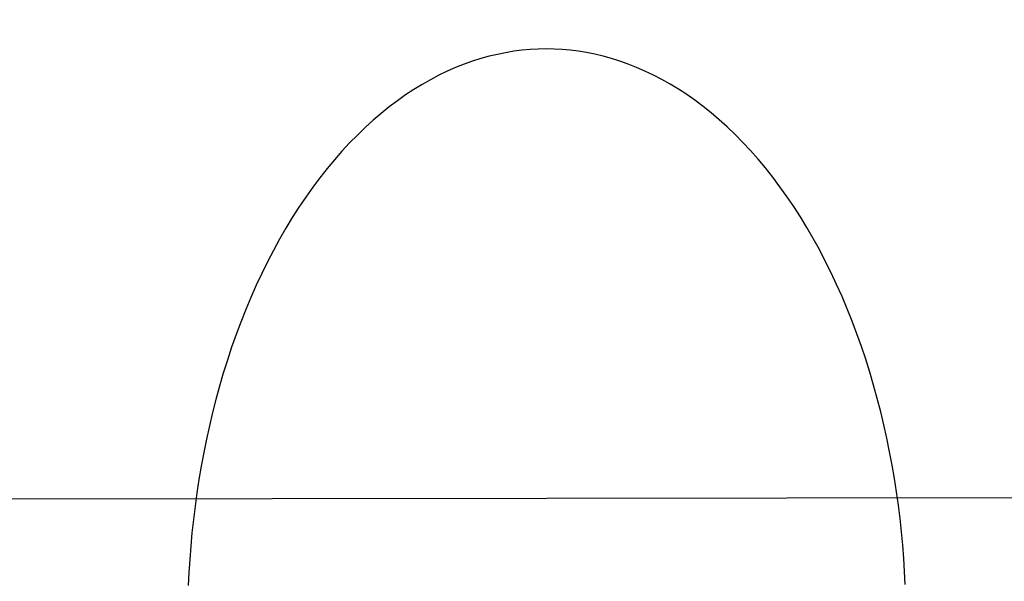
# Model space of a CAD drawing. Header units: millimetres. Extents: x -2852 to 102, y -106 to 97.
# Tile 159 of 256: x -2167 to -2155, y -4 to 3. Entities that reach past the tile are written whole.
import ezdxf

# ---------------------------------------------------------------- set-up
doc = ezdxf.new("R2010")
doc.units = ezdxf.units.MM
doc.header["$MEASUREMENT"] = 0
doc.layers.add('Predefinito', color=5, linetype='Continuous')

msp = doc.modelspace()

# ---------------------------------------------------------------- linework, layer by layer
at = {"layer": 'Predefinito', "extrusion": (-0.001366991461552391, 0.9999990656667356, 0)}
msp.add_lwpolyline([(1899.674573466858, 1028.425676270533), (1950.258311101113, 936.0311236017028), (1967.400196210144, 906.575531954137), (1985.126516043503, 877.4701447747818), (2004.656316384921, 847.0844636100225), (2025.496176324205, 816.669032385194), (2036.394788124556, 801.6049686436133), (2047.581462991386, 786.7526361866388), (2059.048771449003, 772.1737902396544), (2070.848342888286, 757.8628825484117), (2082.852187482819, 744.0269988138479), (2095.232192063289, 730.5284931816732), (2107.740481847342, 717.6917338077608), (2114.150143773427, 711.4284940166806), (2120.668526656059, 705.278737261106), (2127.105031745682, 699.4242024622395), (2133.651606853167, 693.6936066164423), (2140.312207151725, 688.0966408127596), (2147.090787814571, 682.6429961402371), (2153.75026149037, 677.5237656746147), (2160.526113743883, 672.5595220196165), (2167.421020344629, 667.7628195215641), (2174.437410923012, 663.1468989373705), (2181.31288946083, 658.8844485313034), (2188.305132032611, 654.8160355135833), (2195.415453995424, 650.9559758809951), (2202.64302808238, 647.320413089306), (2209.73752194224, 644.0360807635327), (2216.937413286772, 640.9926609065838), (2220.575985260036, 639.5662277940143), (2224.239767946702, 638.2060043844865), (2227.928330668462, 636.9140345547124), (2231.64124274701, 635.6923621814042), (2235.831195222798, 634.408737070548), (2240.048173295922, 633.2171015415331), (2244.289387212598, 632.1182628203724), (2248.553001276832, 631.1118868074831), (2252.586947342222, 630.2482168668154), (2256.637848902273, 629.4656582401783), (2260.704069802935, 628.7638639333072), (2264.783395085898, 628.1424203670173), (2268.846862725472, 627.6041235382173), (2272.919590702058, 627.1439552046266), (2277.000234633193, 626.7611647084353), (2281.087450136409, 626.4550013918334), (2285.179869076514, 626.2246883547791), (2289.276028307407, 626.0693437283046), (2293.374440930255, 625.98805940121), (2297.473620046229, 625.979927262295), (2305.646792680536, 626.1784472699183), (2313.808414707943, 626.6564582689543), (2321.949898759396, 627.4059781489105), (2330.063045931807, 628.4188195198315), (2338.132338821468, 629.6855258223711), (2346.159212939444, 631.19934427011), (2354.137618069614, 632.9527950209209), (2362.061503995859, 634.9383982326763), (2369.890818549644, 637.1387617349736), (2377.655943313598, 639.5559469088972), (2385.352627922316, 642.1840648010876), (2392.976220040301, 645.0172180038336), (2400.434543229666, 648.0133496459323), (2407.813089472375, 651.2003683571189), (2415.108121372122, 654.574644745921), (2422.315901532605, 658.1325494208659), (2429.27810764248, 661.7871694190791), (2436.148314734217, 665.6118309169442), (2442.921659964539, 669.6045235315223), (2449.593583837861, 673.7639364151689), (2455.744190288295, 677.8085140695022), (2461.79696152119, 681.9980824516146), (2467.746880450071, 686.3327562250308), (2473.588068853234, 690.8129082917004), (2480.985152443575, 696.835755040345), (2488.178176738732, 703.1012744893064), (2491.987888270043, 706.5957953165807), (2495.734193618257, 710.1583616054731), (2499.416204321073, 713.7875134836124), (2503.033206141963, 717.481423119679), (2509.945883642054, 724.9170763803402), (2516.605686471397, 732.579540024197), (2522.960022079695, 740.3811103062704), (2529.075879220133, 748.3716608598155), (2534.957113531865, 756.5253814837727), (2540.622272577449, 764.8319886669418), (2546.117810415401, 773.3251265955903), (2551.423854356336, 781.9349877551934), (2556.659804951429, 790.8208707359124), (2561.739512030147, 799.7986763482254), (2571.509788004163, 817.9680090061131), (2626.827584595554, 928.1936540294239), (2638.541319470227, 949.7322297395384), (2651.215680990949, 971.6716347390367), (2674.70444038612, 1009.524286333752), (2677.831677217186, 1014.878638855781), (2679.262425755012, 1017.450514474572), (2680.646061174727, 1020.04534911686), (2681.887900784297, 1022.49666156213), (2683.067744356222, 1024.978650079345), (2684.055893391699, 1027.222851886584), (2684.522245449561, 1028.356636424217), (2684.967345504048, 1029.498783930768)], dxfattribs=at)
msp.add_lwpolyline([(1899.674573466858, 1028.425676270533), (1950.258311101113, 936.0311236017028), (1967.400196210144, 906.575531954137), (1985.126516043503, 877.4701447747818), (2004.656316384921, 847.0844636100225), (2025.496176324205, 816.669032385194), (2036.394788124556, 801.6049686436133), (2047.581462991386, 786.7526361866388), (2059.048771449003, 772.1737902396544), (2070.848342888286, 757.8628825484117), (2082.852187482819, 744.0269988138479), (2095.232192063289, 730.5284931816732), (2107.740481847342, 717.6917338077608), (2114.150143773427, 711.4284940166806), (2120.668526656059, 705.278737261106), (2127.105031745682, 699.4242024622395), (2133.651606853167, 693.6936066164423), (2140.312207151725, 688.0966408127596), (2147.090787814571, 682.6429961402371), (2153.75026149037, 677.5237656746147), (2160.526113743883, 672.5595220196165), (2167.421020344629, 667.7628195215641), (2174.437410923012, 663.1468989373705), (2181.31288946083, 658.8844485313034), (2188.305132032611, 654.8160355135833), (2195.415453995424, 650.9559758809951), (2202.64302808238, 647.320413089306), (2209.73752194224, 644.0360807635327), (2216.937413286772, 640.9926609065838), (2220.575985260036, 639.5662277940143), (2224.239767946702, 638.2060043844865), (2227.928330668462, 636.9140345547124), (2231.64124274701, 635.6923621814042), (2235.831195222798, 634.408737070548), (2240.048173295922, 633.2171015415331), (2244.289387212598, 632.1182628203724), (2248.553001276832, 631.1118868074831), (2252.586947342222, 630.2482168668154), (2256.637848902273, 629.4656582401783), (2260.704069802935, 628.7638639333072), (2264.783395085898, 628.1424203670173), (2268.846862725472, 627.6041235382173), (2272.919590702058, 627.1439552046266), (2277.000234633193, 626.7611647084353), (2281.087450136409, 626.4550013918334), (2285.179869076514, 626.2246883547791), (2289.276028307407, 626.0693437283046), (2293.374440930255, 625.98805940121), (2297.473620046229, 625.979927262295), (2305.646792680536, 626.1784472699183), (2313.808414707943, 626.6564582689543), (2321.949898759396, 627.4059781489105), (2330.063045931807, 628.4188195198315), (2338.132338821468, 629.6855258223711), (2346.159212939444, 631.19934427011), (2354.137618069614, 632.9527950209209), (2362.061503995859, 634.9383982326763), (2369.890818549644, 637.1387617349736), (2377.655943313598, 639.5559469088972), (2385.352627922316, 642.1840648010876), (2392.976220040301, 645.0172180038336), (2400.434543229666, 648.0133496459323), (2407.813089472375, 651.2003683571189), (2415.108121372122, 654.574644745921), (2422.315901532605, 658.1325494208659), (2429.27810764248, 661.7871694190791), (2436.148314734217, 665.6118309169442), (2442.921659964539, 669.6045235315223), (2449.593583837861, 673.7639364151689), (2455.744190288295, 677.8085140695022), (2461.79696152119, 681.9980824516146), (2467.746880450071, 686.3327562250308), (2473.588068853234, 690.8129082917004), (2480.985152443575, 696.835755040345), (2488.178176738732, 703.1012744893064), (2491.987888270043, 706.5957953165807), (2495.734193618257, 710.1583616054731), (2499.416204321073, 713.7875134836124), (2503.033206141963, 717.481423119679), (2509.945883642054, 724.9170763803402), (2516.605686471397, 732.579540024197), (2522.960022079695, 740.3811103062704), (2529.075879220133, 748.3716608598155), (2534.957113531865, 756.5253814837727), (2540.622272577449, 764.8319886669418), (2546.117810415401, 773.3251265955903), (2551.423854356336, 781.9349877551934), (2556.659804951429, 790.8208707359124), (2561.739512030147, 799.7986763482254), (2571.509788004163, 817.9680090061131), (2626.827584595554, 928.1936540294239), (2638.541319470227, 949.7322297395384), (2651.215680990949, 971.6716347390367), (2674.70444038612, 1009.524286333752), (2677.831677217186, 1014.878638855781), (2679.262425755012, 1017.450514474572), (2680.646061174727, 1020.04534911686), (2681.887900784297, 1022.49666156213), (2683.067744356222, 1024.978650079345), (2684.055893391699, 1027.222851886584), (2684.522245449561, 1028.356636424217), (2684.967345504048, 1029.498783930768)], dxfattribs=at)
at = {"layer": 'Predefinito'}
msp.add_polyline3d([(-2156.158869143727, -4.001816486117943, 667.1064056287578), (-2156.166909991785, -3.842813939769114, 667.1161820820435), (-2156.177307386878, -3.682821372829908, 667.1289016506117), (-2156.190110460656, -3.521958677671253, 667.1446259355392), (-2156.205365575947, -3.360351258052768, 667.1634130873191), (-2156.223116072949, -3.198129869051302, 667.1853174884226), (-2156.24340201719, -3.035430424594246, 667.210389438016), (-2156.266259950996, -2.872393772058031, 667.2386748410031), (-2156.291722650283, -2.709165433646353, 667.2702149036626), (-2156.319818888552, -2.545895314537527, 667.3050458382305), (-2156.350573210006, -2.382737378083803, 667.3431985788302), (-2156.384005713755, -2.21984928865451, 667.3846985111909), (-2156.420131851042, -2.057392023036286, 667.4295652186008), (-2156.458962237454, -1.895529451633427, 667.47781224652), (-2156.500502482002, -1.734427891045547, 667.5294468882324), (-2156.544753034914, -1.574255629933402, 667.5844699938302), (-2156.591709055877, -1.415182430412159, 667.6428758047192), (-2156.641360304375, -1.257379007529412, 667.7046518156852), (-2156.693691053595, -1.101016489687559, 667.7697786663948), (-2156.748680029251, -0.9462658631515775, 667.8382300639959), (-2156.806300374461, -0.7932974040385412, 667.9099727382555), (-2156.866519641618, -0.6422801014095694, 667.9849664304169), (-2156.929299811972, -0.4933810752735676, 668.0631639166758), (-2156.994597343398, -0.34676499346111, 668.1445110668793), (-2157.062363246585, -0.2025934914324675, 668.2289469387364), (-2157.132543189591, -0.0610245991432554, 668.3164039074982), (-2157.205077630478, 0.0777878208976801, 668.4068078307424), (-2157.279901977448, 0.2136946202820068, 668.5000782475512), (-2157.356946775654, 0.3465518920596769, 668.5961286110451), (-2157.436137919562, 0.4762214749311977, 668.6948665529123), (-2157.517396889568, 0.6025714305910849, 668.7961941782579), (-2157.600641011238, 0.7254764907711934, 668.9000083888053), (-2157.685783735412, 0.8448184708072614, 669.0062012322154), (-2157.772734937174, 0.9604866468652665, 669.1146602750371), (-2157.861401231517, 1.072378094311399, 669.2252689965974), (-2157.951686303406, 1.180397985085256, 669.337907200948), (-2158.043491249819, 1.284459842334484, 669.4524514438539), (-2158.136714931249, 1.384485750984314, 669.5687754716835), (-2158.231254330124, 1.480406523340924, 669.6867506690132), (-2158.327004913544, 1.572161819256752, 669.8062465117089), (-2158.423860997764, 1.659700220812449, 669.9271310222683), (-2158.521716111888, 1.742979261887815, 670.0492712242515), (-2158.620463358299, 1.821965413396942, 670.1725335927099), (-2158.719995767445, 1.89663402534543, 670.2967844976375), (-2158.820206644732, 1.966969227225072, 670.421890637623), (-2158.92098990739, 2.032963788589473, 670.5477194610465), (-2159.022240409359, 2.094618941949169, 670.674139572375), (-2159.123854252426, 2.151944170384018, 670.8010211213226), (-2159.225729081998, 2.204956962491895, 670.9282361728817), (-2159.327764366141, 2.253682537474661, 671.0556590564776), (-2159.429861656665, 2.298153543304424, 671.1831666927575), (-2159.531924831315, 2.338409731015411, 671.3106388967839), (-2159.633860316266, 2.374497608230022, 671.437958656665), (-2159.735577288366, 2.406470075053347, 671.565012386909), (-2159.836987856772, 2.434386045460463, 671.6916901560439), (-2159.938007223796, 2.458310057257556, 671.8178858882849), (-2160.038553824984, 2.478311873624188, 671.9434975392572), (-2160.138549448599, 2.494466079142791, 672.0684272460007), (-2160.237919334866, 2.506851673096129, 672.1925814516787), (-2160.33659225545, 2.515551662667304, 672.3158710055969), (-2160.434500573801, 2.520652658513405, 672.4382112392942), (-2160.531580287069, 2.522244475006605, 672.5595220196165), (-2160.628655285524, 2.520387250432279, 672.6808327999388), (-2160.726549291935, 2.515018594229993, 672.8031730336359), (-2160.825198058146, 2.506048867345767, 672.9264625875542), (-2160.924533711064, 2.493391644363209, 673.0506167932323), (-2161.024484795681, 2.47696411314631, 673.1755464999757), (-2161.124976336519, 2.456687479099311, 673.301158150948), (-2161.225929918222, 2.432487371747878, 673.427353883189), (-2161.327263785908, 2.404294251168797, 673.5540316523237), (-2161.42889296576, 2.372043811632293, 673.6810853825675), (-2161.530729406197, 2.335677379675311, 673.8084051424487), (-2161.632682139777, 2.295142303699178, 673.9358773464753), (-2161.734657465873, 2.250392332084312, 674.0633849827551), (-2161.83655915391, 2.201387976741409, 674.1908078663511), (-2161.93828866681, 2.148096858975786, 674.3180229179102), (-2162.039745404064, 2.090494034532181, 674.4449044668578), (-2162.140826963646, 2.028562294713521, 674.5713245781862), (-2162.241429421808, 1.962292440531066, 674.6971534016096), (-2162.341447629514, 1.891683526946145, 674.8222595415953), (-2162.440775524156, 1.816743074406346, 674.9465104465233), (-2162.539306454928, 1.737487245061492, 675.0697728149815), (-2162.636933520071, 1.653940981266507, 675.1919130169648), (-2162.733549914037, 1.566138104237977, 675.312797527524), (-2162.829049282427, 1.474121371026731, 675.4322933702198), (-2162.923326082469, 1.377942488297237, 675.5502685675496), (-2163.016275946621, 1.277662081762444, 675.666592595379), (-2163.107796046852, 1.173349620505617, 675.7811368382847), (-2163.197785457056, 1.065083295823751, 675.8937750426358), (-2163.286145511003, 0.9529498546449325, 676.0043837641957), (-2163.372780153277, 0.8370443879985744, 676.1128428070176), (-2163.457596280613, 0.7174700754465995, 676.2190356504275), (-2163.54050407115, 0.5943378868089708, 676.322849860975), (-2163.621417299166, 0.4677662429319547, 676.4241774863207), (-2163.700253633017, 0.3378806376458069, 676.522915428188), (-2163.776934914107, 0.204813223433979, 676.6189657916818), (-2163.851387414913, 0.0687023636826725, 676.7122362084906), (-2163.923542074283, -0.0703078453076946, 676.8026401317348), (-2163.993334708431, -0.2120680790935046, 676.8900971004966), (-2164.060706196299, -0.3564243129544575, 676.9745329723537), (-2164.125602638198, -0.5032183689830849, 677.0558801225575), (-2164.187975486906, -0.6522884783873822, 677.1340776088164), (-2164.247781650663, -0.8034698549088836, 677.2090713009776), (-2164.304983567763, -0.9565952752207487, 677.2808139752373), (-2164.359549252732, -1.111495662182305, 677.3492653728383), (-2164.41145231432, -1.268000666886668, 677.414392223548), (-2164.460671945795, -1.425939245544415, 677.476168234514), (-2164.507192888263, -1.585140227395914, 677.5345740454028), (-2164.551005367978, -1.745432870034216, 677.5895971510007), (-2164.592105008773, -1.906647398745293, 677.6412317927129), (-2164.63049272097, -2.068615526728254, 677.6894788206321), (-2164.666174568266, -2.231170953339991, 677.7343455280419), (-2164.699161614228, -2.394149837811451, 677.7758454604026), (-2164.729469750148, -2.557391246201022, 677.8139982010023), (-2164.757119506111, -2.72073756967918, 677.8488291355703), (-2164.782135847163, -2.884034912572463, 677.8803691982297), (-2164.804547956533, -3.047133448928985, 677.9086546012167), (-2164.824389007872, -3.209887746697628, 677.9337265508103), (-2164.841695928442, -3.372157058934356, 677.955630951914), (-2164.856509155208, -3.533805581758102, 677.9744181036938), (-2164.868872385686, -3.694702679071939, 677.9901423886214), (-2164.878832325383, -3.854723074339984, 678.0028619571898), (-2164.88643843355, -4.013747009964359, 678.0126384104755)], dxfattribs=at)
msp.add_polyline3d([(-2156.158869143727, -4.001816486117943, 667.1064056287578), (-2156.166909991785, -3.842813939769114, 667.1161820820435), (-2156.177307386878, -3.682821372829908, 667.1289016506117), (-2156.190110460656, -3.521958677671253, 667.1446259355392), (-2156.205365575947, -3.360351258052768, 667.1634130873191), (-2156.223116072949, -3.198129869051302, 667.1853174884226), (-2156.24340201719, -3.035430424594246, 667.210389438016), (-2156.266259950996, -2.872393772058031, 667.2386748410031), (-2156.291722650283, -2.709165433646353, 667.2702149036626), (-2156.319818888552, -2.545895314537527, 667.3050458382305), (-2156.350573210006, -2.382737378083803, 667.3431985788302), (-2156.384005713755, -2.21984928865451, 667.3846985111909), (-2156.420131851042, -2.057392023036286, 667.4295652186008), (-2156.458962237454, -1.895529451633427, 667.47781224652), (-2156.500502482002, -1.734427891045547, 667.5294468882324), (-2156.544753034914, -1.574255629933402, 667.5844699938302), (-2156.591709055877, -1.415182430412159, 667.6428758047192), (-2156.641360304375, -1.257379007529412, 667.7046518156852), (-2156.693691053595, -1.101016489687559, 667.7697786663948), (-2156.748680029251, -0.9462658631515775, 667.8382300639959), (-2156.806300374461, -0.7932974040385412, 667.9099727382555), (-2156.866519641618, -0.6422801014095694, 667.9849664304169), (-2156.929299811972, -0.4933810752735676, 668.0631639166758), (-2156.994597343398, -0.34676499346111, 668.1445110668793), (-2157.062363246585, -0.2025934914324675, 668.2289469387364), (-2157.132543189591, -0.0610245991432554, 668.3164039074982), (-2157.205077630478, 0.0777878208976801, 668.4068078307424), (-2157.279901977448, 0.2136946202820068, 668.5000782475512), (-2157.356946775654, 0.3465518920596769, 668.5961286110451), (-2157.436137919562, 0.4762214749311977, 668.6948665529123), (-2157.517396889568, 0.6025714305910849, 668.7961941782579), (-2157.600641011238, 0.7254764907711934, 668.9000083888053), (-2157.685783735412, 0.8448184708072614, 669.0062012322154), (-2157.772734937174, 0.9604866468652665, 669.1146602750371), (-2157.861401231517, 1.072378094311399, 669.2252689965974), (-2157.951686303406, 1.180397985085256, 669.337907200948), (-2158.043491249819, 1.284459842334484, 669.4524514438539), (-2158.136714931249, 1.384485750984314, 669.5687754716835), (-2158.231254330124, 1.480406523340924, 669.6867506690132), (-2158.327004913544, 1.572161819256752, 669.8062465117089), (-2158.423860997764, 1.659700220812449, 669.9271310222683), (-2158.521716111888, 1.742979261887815, 670.0492712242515), (-2158.620463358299, 1.821965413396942, 670.1725335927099), (-2158.719995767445, 1.89663402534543, 670.2967844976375), (-2158.820206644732, 1.966969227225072, 670.421890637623), (-2158.92098990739, 2.032963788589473, 670.5477194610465), (-2159.022240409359, 2.094618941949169, 670.674139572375), (-2159.123854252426, 2.151944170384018, 670.8010211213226), (-2159.225729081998, 2.204956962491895, 670.9282361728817), (-2159.327764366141, 2.253682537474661, 671.0556590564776), (-2159.429861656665, 2.298153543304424, 671.1831666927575), (-2159.531924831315, 2.338409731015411, 671.3106388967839), (-2159.633860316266, 2.374497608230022, 671.437958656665), (-2159.735577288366, 2.406470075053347, 671.565012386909), (-2159.836987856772, 2.434386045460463, 671.6916901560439), (-2159.938007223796, 2.458310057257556, 671.8178858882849), (-2160.038553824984, 2.478311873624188, 671.9434975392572), (-2160.138549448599, 2.494466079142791, 672.0684272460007), (-2160.237919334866, 2.506851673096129, 672.1925814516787), (-2160.33659225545, 2.515551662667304, 672.3158710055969), (-2160.434500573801, 2.520652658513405, 672.4382112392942), (-2160.531580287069, 2.522244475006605, 672.5595220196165), (-2160.628655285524, 2.520387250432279, 672.6808327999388), (-2160.726549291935, 2.515018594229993, 672.8031730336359), (-2160.825198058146, 2.506048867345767, 672.9264625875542), (-2160.924533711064, 2.493391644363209, 673.0506167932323), (-2161.024484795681, 2.47696411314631, 673.1755464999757), (-2161.124976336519, 2.456687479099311, 673.301158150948), (-2161.225929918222, 2.432487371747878, 673.427353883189), (-2161.327263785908, 2.404294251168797, 673.5540316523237), (-2161.42889296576, 2.372043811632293, 673.6810853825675), (-2161.530729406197, 2.335677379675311, 673.8084051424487), (-2161.632682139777, 2.295142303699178, 673.9358773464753), (-2161.734657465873, 2.250392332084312, 674.0633849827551), (-2161.83655915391, 2.201387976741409, 674.1908078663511), (-2161.93828866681, 2.148096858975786, 674.3180229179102), (-2162.039745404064, 2.090494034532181, 674.4449044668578), (-2162.140826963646, 2.028562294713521, 674.5713245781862), (-2162.241429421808, 1.962292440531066, 674.6971534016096), (-2162.341447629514, 1.891683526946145, 674.8222595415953), (-2162.440775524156, 1.816743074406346, 674.9465104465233), (-2162.539306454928, 1.737487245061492, 675.0697728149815), (-2162.636933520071, 1.653940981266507, 675.1919130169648), (-2162.733549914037, 1.566138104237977, 675.312797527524), (-2162.829049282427, 1.474121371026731, 675.4322933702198), (-2162.923326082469, 1.377942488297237, 675.5502685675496), (-2163.016275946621, 1.277662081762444, 675.666592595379), (-2163.107796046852, 1.173349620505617, 675.7811368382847), (-2163.197785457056, 1.065083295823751, 675.8937750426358), (-2163.286145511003, 0.9529498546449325, 676.0043837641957), (-2163.372780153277, 0.8370443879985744, 676.1128428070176), (-2163.457596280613, 0.7174700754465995, 676.2190356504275), (-2163.54050407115, 0.5943378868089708, 676.322849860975), (-2163.621417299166, 0.4677662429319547, 676.4241774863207), (-2163.700253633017, 0.3378806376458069, 676.522915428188), (-2163.776934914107, 0.204813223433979, 676.6189657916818), (-2163.851387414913, 0.0687023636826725, 676.7122362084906), (-2163.923542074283, -0.0703078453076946, 676.8026401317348), (-2163.993334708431, -0.2120680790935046, 676.8900971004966), (-2164.060706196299, -0.3564243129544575, 676.9745329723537), (-2164.125602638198, -0.5032183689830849, 677.0558801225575), (-2164.187975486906, -0.6522884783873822, 677.1340776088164), (-2164.247781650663, -0.8034698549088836, 677.2090713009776), (-2164.304983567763, -0.9565952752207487, 677.2808139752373), (-2164.359549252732, -1.111495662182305, 677.3492653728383), (-2164.41145231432, -1.268000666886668, 677.414392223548), (-2164.460671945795, -1.425939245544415, 677.476168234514), (-2164.507192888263, -1.585140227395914, 677.5345740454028), (-2164.551005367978, -1.745432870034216, 677.5895971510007), (-2164.592105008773, -1.906647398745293, 677.6412317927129), (-2164.63049272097, -2.068615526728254, 677.6894788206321), (-2164.666174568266, -2.231170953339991, 677.7343455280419), (-2164.699161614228, -2.394149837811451, 677.7758454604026), (-2164.729469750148, -2.557391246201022, 677.8139982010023), (-2164.757119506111, -2.72073756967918, 677.8488291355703), (-2164.782135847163, -2.884034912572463, 677.8803691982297), (-2164.804547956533, -3.047133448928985, 677.9086546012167), (-2164.824389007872, -3.209887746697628, 677.9337265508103), (-2164.841695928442, -3.372157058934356, 677.955630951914), (-2164.856509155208, -3.533805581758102, 677.9744181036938), (-2164.868872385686, -3.694702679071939, 677.9901423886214), (-2164.878832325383, -3.854723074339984, 678.0028619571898), (-2164.88643843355, -4.013747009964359, 678.0126384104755)], dxfattribs=at)

doc.saveas('drawing.dxf')
